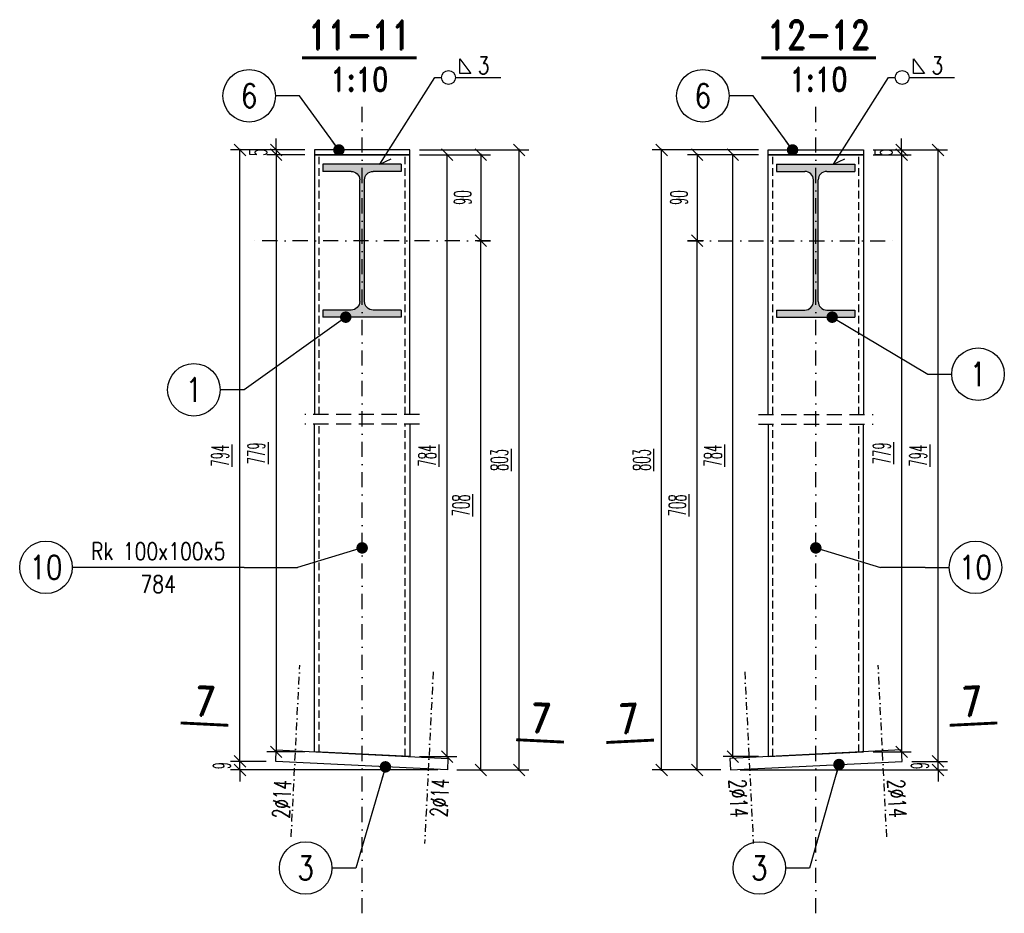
# Model space of a CAD drawing. Header units: millimetres. Extents: x -228255 to 14536, y -140109 to 119945.
# Tile 47 of 123: x -183266 to -182235, y 55519 to 56454. Entities that reach past the tile are written whole.
import ezdxf
from ezdxf.enums import TextEntityAlignment as Align

# ---------------------------------------------------------------- set-up
doc = ezdxf.new("R2010")
doc.units = ezdxf.units.MM
doc.header["$LTSCALE"] = 2.5
for name, pattern in [('DASHDOT', [25.4, 12.7, -6.35, 0, -6.35]), ('DASHDOT2', [12.7, 6.35, -3.175, 0, -3.175]), ('DASHED', [19.05, 12.7, -6.35]), ('DASHED2', [9.525, 6.35, -3.175])]:
    doc.linetypes.add(name, pattern=pattern)
for name, color, linetype in [('Gruba', 6, 'Continuous'), ('Opisy_stal', 7, 'Continuous'), ('Osie', 134, 'DASHDOT'), ('Osie_laczniki', 157, 'DASHDOT2'), ('Przerywana', 5, 'DASHED'), ('stal', 4, 'Continuous'), ('Stal_nw', 181, 'DASHED2'), ('Stal_przekroj', 1, 'Continuous'), ('Tekst', 31, 'Continuous'), ('Wymiary', 86, 'Continuous')]:
    doc.layers.add(name, color=color, linetype=linetype)
doc.styles.get("Standard").update_dxf_attribs({"font": 'romans.shx', "width": 0.65})
doc.styles.add('style1', font='romand.shx', dxfattribs={"width": 0.8})
doc.styles.add('style3', font='romans.shx', dxfattribs={"width": 0.5})
doc.dimstyles.new('Skala_10', dxfattribs={"dimtxt": 18, "dimasz": 12, "dimexe": 10, "dimexo": 10, "dimgap": 10, "dimtad": 1, "dimdec": 0, "dimdsep": 46, "dimtxsty": 'style3', "dimblk": 'OBLIQUE', "dimcen": 0, "dimdle": 1, "dimclrd": 256, "dimclre": 256, "dimclrt": 31, "dimadec": 1, "dimazin": 0, "dimtfac": 1, "dimtdec": 0, "dimtix": 1, "dimtmove": 2, "dimatfit": 0, "dimldrblk": 'DOT', "dimfxl": 1, "dimtolj": 1, "dimtzin": 0, "dimlwd": -1, "dimlwe": -1, "dimarcsym": 0})
doc.dimstyles.new('Skala_10$7', dxfattribs={"dimscale": 0, "dimtxt": 18, "dimasz": 12, "dimexe": 10, "dimexo": 15, "dimgap": 5, "dimtad": 1, "dimdec": 0, "dimrnd": 0.5, "dimzin": 9, "dimdsep": 46, "dimtxsty": 'Standard', "dimblk1": 'OBLIQUE', "dimblk2": 'OBLIQUE', "dimsah": 1, "dimcen": 10, "dimdle": 10, "dimclrt": 31, "dimadec": 0, "dimazin": 0, "dimtfac": 1, "dimtdec": 0, "dimtmove": 2, "dimatfit": 3, "dimldrblk": 'DOT', "dimfxl": 1, "dimtolj": 1, "dimtzin": 9, "dimarcsym": 0})

# ---------------------------------------------------------------- blocks, each defined once
blk = doc.blocks.new('I160PE')
for p, q in [((-41, 160), (41, 160)), ((-41, 160), (-41, 152.6)), ((41, 160), (41, 152.6)), ((-41, 152.6), (-11.5, 152.6)), ((11.5, 152.6), (41, 152.6)), ((-2.5, 16.4), (-2.5, 143.6)), ((2.5, 16.4), (2.5, 143.6)), ((-41, 7.4), (-11.5, 7.4)), ((-41, 7.4), (-41, 0)), ((-41, 0), (41, 0)), ((11.5, 7.4), (41, 7.4)), ((41, 7.4), (41, 0))]:
    blk.add_line(p, q)
for centre, start, end in [((-11.5, 143.6), 0, 90), ((11.5, 143.6), 90, 180), ((-11.5, 16.4), 270, 0), ((11.5, 16.4), 180, 270)]:
    blk.add_arc(centre, 9, start, end)
blk = doc.blocks.new('Pach_obwod_prawa')
at = {"color": 7}
for p, q in [((26.2368, 4.32), (26.2368, 19.44)), ((26.2368, 19.44), (37.7568, 4.32)), ((0, 0), (7.2, 0)), ((21.6, 0), (69.12, 0)), ((37.7568, 4.32), (26.2368, 4.32))]:
    blk.add_line(p, q, dxfattribs=at)
blk.add_circle((14.4, 0), 7.2, dxfattribs=at)
at = {"color": 31, "width": 0.8}
blk.add_attdef('A', (44.9568, 3.6), '', height=18, dxfattribs=at)
blk = doc.blocks.new('_Oblique')
at = {"color": 0, "linetype": 'ByBlock', "lineweight": -2}
blk.add_line((-0.5, -0.5), (0.5, 0.5), dxfattribs=at)
blk = doc.blocks.new('Elem_lewy')
at = {"color": 7}
blk.add_line((0, 0), (-25, 0), dxfattribs=at)
blk.add_circle((-52.5, 0), 27.5, dxfattribs=at)
at = {"color": 31, "width": 0.8}
blk.add_attdef('22', text='', height=25, dxfattribs=at).set_placement((-52.5, 0), align=Align.MIDDLE)
blk = doc.blocks.new('*D1307')
at = {"layer": 'Defpoints', "color": 0, "ltscale": 0.5, "transparency": 16777216}
for p in [(-183035.1, 55677.6), (-182997.7, 55677.6), (-182817.9, 55668.6)]:
    blk.add_point(p, dxfattribs=at)
at = {"layer": 'Wymiary', "ltscale": 0.5, "transparency": 16777216}
for p, q in [((-183035.1, 55677.6), (-183035.1, 55689.6)), ((-183007.7, 55677.6), (-183045.1, 55677.6)), ((-183035.1, 55668.6), (-183035.1, 55677.6)), ((-182827.9, 55668.6), (-183045.1, 55668.6)), ((-183035.1, 55668.6), (-183035.1, 55656.6))]:
    blk.add_line(p, q, dxfattribs=at)
at = {"layer": 'Wymiary', "ltscale": 0.5, "transparency": 16777216, "xscale": 12, "yscale": 12, "zscale": 12}
for p, rotation in [((-183035.1, 55677.6), 270), ((-183035.1, 55668.6), 90)]:
    blk.add_blockref('_Oblique', p, dxfattribs=dict(at, rotation=rotation))
at = {"layer": 'Wymiary', "color": 31, "ltscale": 0.5, "transparency": 16777216, "insert": (-183054.1, 55673.1), "char_height": 18, "attachment_point": 5, "rotation": 90, "style": 'style3'}
blk.add_mtext('\\A1;9', dxfattribs=at)
blk = doc.blocks.new('_Dot')
at = {"color": 0, "linetype": 'ByBlock', "lineweight": -2}
blk.add_line((-0.5, 0), (-1, 0), dxfattribs=at)
at = {"color": 0, "linetype": 'ByBlock', "const_width": 0.5}
blk.add_lwpolyline([(-0.25, 0, 1), (0.25, 0, 1)], format="xyb", close=True, dxfattribs=at)
blk = doc.blocks.new('*D1308')
at = {"layer": 'Defpoints', "color": 0, "ltscale": 0.5, "transparency": 16777216}
for p in [(-183035.1, 56317.6), (-182957.2, 56317.6), (-182997.7, 55677.6)]:
    blk.add_point(p, dxfattribs=at)
at = {"layer": 'Wymiary', "ltscale": 0.5, "transparency": 16777216}
for p, q in [((-182967.2, 56317.6), (-183045.1, 56317.6)), ((-183035.1, 55676.6), (-183035.1, 56318.6)), ((-183007.7, 55677.6), (-183045.1, 55677.6))]:
    blk.add_line(p, q, dxfattribs=at)
at = {"layer": 'Wymiary', "ltscale": 0.5, "transparency": 16777216, "xscale": 12, "yscale": 12, "zscale": 12}
for p, rotation in [((-183035.1, 56317.6), 90), ((-183035.1, 55677.6), 270)]:
    blk.add_blockref('_Oblique', p, dxfattribs=dict(at, rotation=rotation))
at = {"layer": 'Wymiary', "color": 31, "ltscale": 0.5, "transparency": 16777216, "insert": (-183055.9, 55997.6), "char_height": 18, "attachment_point": 5, "rotation": 90, "style": 'style3'}
blk.add_mtext('\\A1;\\L794', dxfattribs=at)
blk = doc.blocks.new('*D1309')
at = {"layer": 'Defpoints', "color": 0, "ltscale": 0.5, "transparency": 16777216}
for p in [(-182957.2, 56312.6), (-182997.1, 55687.6), (-182957.2, 55687.6)]:
    blk.add_point(p, dxfattribs=at)
at = {"layer": 'Wymiary', "ltscale": 0.5, "transparency": 16777216}
for p, q in [((-182967.2, 56312.6), (-183007.1, 56312.6)), ((-182997.1, 56313.6), (-182997.1, 55686.6)), ((-182967.2, 55687.6), (-183007.1, 55687.6))]:
    blk.add_line(p, q, dxfattribs=at)
at = {"layer": 'Wymiary', "ltscale": 0.5, "transparency": 16777216, "xscale": 12, "yscale": 12, "zscale": 12}
for p, rotation in [((-182997.1, 56312.6), 90), ((-182997.1, 55687.6), 270)]:
    blk.add_blockref('_Oblique', p, dxfattribs=dict(at, rotation=rotation))
at = {"layer": 'Wymiary', "color": 31, "ltscale": 0.5, "transparency": 16777216, "insert": (-183017.9, 56000.1), "char_height": 18, "attachment_point": 5, "rotation": 90, "style": 'style3'}
blk.add_mtext('\\A1;\\L779', dxfattribs=at)
blk = doc.blocks.new('*D1310')
at = {"layer": 'Defpoints', "color": 0, "ltscale": 0.5, "transparency": 16777216}
for p in [(-182997.1, 56312.6), (-182957.2, 56317.6), (-182957.2, 56312.6)]:
    blk.add_point(p, dxfattribs=at)
at = {"layer": 'Wymiary', "ltscale": 0.5, "transparency": 16777216}
for p, q in [((-182997.1, 56317.6), (-182997.1, 56329.6)), ((-182967.2, 56317.6), (-183007.1, 56317.6)), ((-182967.2, 56312.6), (-183007.1, 56312.6)), ((-182997.1, 56317.6), (-182997.1, 56312.6)), ((-182997.1, 56312.6), (-182997.1, 56300.6))]:
    blk.add_line(p, q, dxfattribs=at)
at = {"layer": 'Wymiary', "ltscale": 0.5, "transparency": 16777216, "xscale": 12, "yscale": 12, "zscale": 12}
for p, rotation in [((-182997.1, 56317.6), 270), ((-182997.1, 56312.6), 90)]:
    blk.add_blockref('_Oblique', p, dxfattribs=dict(at, rotation=rotation))
at = {"layer": 'Wymiary', "color": 31, "ltscale": 0.5, "transparency": 16777216, "insert": (-183016.1, 56315.1), "char_height": 18, "attachment_point": 5, "rotation": 90, "style": 'style3'}
blk.add_mtext('\\A1;5', dxfattribs=at)
blk = doc.blocks.new('Op_el_lewy')
at = {"color": 7}
blk.add_line((0, 0), (-180, 0), dxfattribs=at)
blk.add_circle((-207.5, 0), 27.5, dxfattribs=at)
at = {"color": 31, "width": 0.8}
for tag, p in [('ZK_120X120X5', (-90, 7.875)), ('1000', (-90, -26.649))]:
    blk.add_attdef(tag, text='', height=18, dxfattribs=at).set_placement(p, align=Align.CENTER)
blk.add_attdef('22', text='', height=25, dxfattribs=at).set_placement((-207.5, 0), align=Align.MIDDLE)
blk = doc.blocks.new('*D1324')
at = {"layer": 'Defpoints', "color": 0, "ltscale": 0.5, "transparency": 16777216}
for p in [(-182857.2, 56312.6), (-182818.2, 56312.6), (-182857.2, 55682.6)]:
    blk.add_point(p, dxfattribs=at)
at = {"layer": 'Wymiary', "ltscale": 0.5, "transparency": 16777216}
for p, q in [((-182847.2, 56312.6), (-182808.2, 56312.6)), ((-182818.2, 55681.6), (-182818.2, 56313.6)), ((-182847.2, 55682.6), (-182808.2, 55682.6))]:
    blk.add_line(p, q, dxfattribs=at)
at = {"layer": 'Wymiary', "ltscale": 0.5, "transparency": 16777216, "xscale": 12, "yscale": 12, "zscale": 12}
for p, rotation in [((-182818.2, 56312.6), 90), ((-182818.2, 55682.6), 270)]:
    blk.add_blockref('_Oblique', p, dxfattribs=dict(at, rotation=rotation))
at = {"layer": 'Wymiary', "color": 31, "ltscale": 0.5, "transparency": 16777216, "insert": (-182839, 55997.6), "char_height": 18, "attachment_point": 5, "rotation": 90, "style": 'style3'}
blk.add_mtext('\\A1;\\L784', dxfattribs=at)
blk = doc.blocks.new('*D1281')
at = {"layer": 'Defpoints', "color": 0, "ltscale": 0.5, "transparency": 16777216}
for p in [(-182857.2, 56317.6), (-182742.7, 56317.6), (-182817.9, 55668.6)]:
    blk.add_point(p, dxfattribs=at)
at = {"layer": 'Wymiary', "ltscale": 0.5, "transparency": 16777216}
for p, q in [((-182847.2, 56317.6), (-182732.7, 56317.6)), ((-182742.7, 55667.6), (-182742.7, 56318.6)), ((-182807.9, 55668.6), (-182732.7, 55668.6))]:
    blk.add_line(p, q, dxfattribs=at)
at = {"layer": 'Wymiary', "ltscale": 0.5, "transparency": 16777216, "xscale": 12, "yscale": 12, "zscale": 12}
for p, rotation in [((-182742.7, 56317.6), 90), ((-182742.7, 55668.6), 270)]:
    blk.add_blockref('_Oblique', p, dxfattribs=dict(at, rotation=rotation))
at = {"layer": 'Wymiary', "color": 31, "ltscale": 0.5, "transparency": 16777216, "insert": (-182763.5, 55993.1), "char_height": 18, "attachment_point": 5, "rotation": 90, "style": 'style3'}
blk.add_mtext('\\A1;\\L803', dxfattribs=at)
blk = doc.blocks.new('*D1282')
at = {"layer": 'Defpoints', "color": 0, "ltscale": 0.5, "transparency": 16777216}
for p in [(-182796.5, 56222.6), (-182782.9, 56222.6), (-182817.9, 55668.6)]:
    blk.add_point(p, dxfattribs=at)
at = {"layer": 'Wymiary', "ltscale": 0.5, "transparency": 16777216}
for p, q in [((-182786.5, 56222.6), (-182772.9, 56222.6)), ((-182782.9, 55667.6), (-182782.9, 56223.6)), ((-182807.9, 55668.6), (-182772.9, 55668.6))]:
    blk.add_line(p, q, dxfattribs=at)
at = {"layer": 'Wymiary', "ltscale": 0.5, "transparency": 16777216, "xscale": 12, "yscale": 12, "zscale": 12}
for p, rotation in [((-182782.9, 56222.6), 90), ((-182782.9, 55668.6), 270)]:
    blk.add_blockref('_Oblique', p, dxfattribs=dict(at, rotation=rotation))
at = {"layer": 'Wymiary', "color": 31, "ltscale": 0.5, "transparency": 16777216, "insert": (-182803.7, 55945.6), "char_height": 18, "attachment_point": 5, "rotation": 90, "style": 'style3'}
blk.add_mtext('\\A1;\\L708', dxfattribs=at)
blk = doc.blocks.new('*D1283')
at = {"layer": 'Defpoints', "color": 0, "ltscale": 0.5, "transparency": 16777216}
for p in [(-182857.2, 56312.6), (-182796.5, 56222.6), (-182782.9, 56222.6)]:
    blk.add_point(p, dxfattribs=at)
at = {"layer": 'Wymiary', "ltscale": 0.5, "transparency": 16777216}
for p, q in [((-182847.2, 56312.6), (-182772.9, 56312.6)), ((-182782.9, 56313.6), (-182782.9, 56221.6)), ((-182786.5, 56222.6), (-182772.9, 56222.6))]:
    blk.add_line(p, q, dxfattribs=at)
at = {"layer": 'Wymiary', "ltscale": 0.5, "transparency": 16777216, "xscale": 12, "yscale": 12, "zscale": 12}
for p, rotation in [((-182782.9, 56312.6), 90), ((-182782.9, 56222.6), 270)]:
    blk.add_blockref('_Oblique', p, dxfattribs=dict(at, rotation=rotation))
at = {"layer": 'Wymiary', "color": 31, "ltscale": 0.5, "transparency": 16777216, "insert": (-182801.9, 56267.6), "char_height": 18, "attachment_point": 5, "rotation": 90, "style": 'style3'}
blk.add_mtext('\\A1;90', dxfattribs=at)
blk = doc.blocks.new('*D1284')
at = {"layer": 'Defpoints', "color": 0, "ltscale": 0.5, "transparency": 16777216}
for p in [(-182341.7, 55677.6), (-182304.2, 55677.6), (-182521.5, 55668.6)]:
    blk.add_point(p, dxfattribs=at)
at = {"layer": 'Wymiary', "ltscale": 0.5, "transparency": 16777216}
for p, q in [((-182304.2, 55677.6), (-182304.2, 55689.6)), ((-182331.7, 55677.6), (-182294.2, 55677.6)), ((-182304.2, 55668.6), (-182304.2, 55677.6)), ((-182511.5, 55668.6), (-182294.2, 55668.6)), ((-182304.2, 55668.6), (-182304.2, 55656.6))]:
    blk.add_line(p, q, dxfattribs=at)
at = {"layer": 'Wymiary', "ltscale": 0.5, "transparency": 16777216, "xscale": 12, "yscale": 12, "zscale": 12}
for p, rotation in [((-182304.2, 55677.6), 270), ((-182304.2, 55668.6), 90)]:
    blk.add_blockref('_Oblique', p, dxfattribs=dict(at, rotation=rotation))
at = {"layer": 'Wymiary', "color": 31, "ltscale": 0.5, "transparency": 16777216, "insert": (-182323.2, 55673.1), "char_height": 18, "attachment_point": 5, "rotation": 90, "style": 'style3'}
blk.add_mtext('\\A1;9', dxfattribs=at)
blk = doc.blocks.new('*D1285')
at = {"layer": 'Defpoints', "color": 0, "ltscale": 0.5, "transparency": 16777216}
for p in [(-182382.2, 56317.6), (-182304.2, 56317.6), (-182341.7, 55677.6)]:
    blk.add_point(p, dxfattribs=at)
at = {"layer": 'Wymiary', "ltscale": 0.5, "transparency": 16777216}
for p, q in [((-182372.2, 56317.6), (-182294.2, 56317.6)), ((-182304.2, 55676.6), (-182304.2, 56318.6)), ((-182331.7, 55677.6), (-182294.2, 55677.6))]:
    blk.add_line(p, q, dxfattribs=at)
at = {"layer": 'Wymiary', "ltscale": 0.5, "transparency": 16777216, "xscale": 12, "yscale": 12, "zscale": 12}
for p, rotation in [((-182304.2, 56317.6), 90), ((-182304.2, 55677.6), 270)]:
    blk.add_blockref('_Oblique', p, dxfattribs=dict(at, rotation=rotation))
at = {"layer": 'Wymiary', "color": 31, "ltscale": 0.5, "transparency": 16777216, "insert": (-182325, 55997.6), "char_height": 18, "attachment_point": 5, "rotation": 90, "style": 'style3'}
blk.add_mtext('\\A1;\\L794', dxfattribs=at)
blk = doc.blocks.new('*D1286')
at = {"layer": 'Defpoints', "color": 0, "ltscale": 0.5, "transparency": 16777216}
for p in [(-182382.2, 56312.6), (-182382.2, 55687.6), (-182342.3, 55687.6)]:
    blk.add_point(p, dxfattribs=at)
at = {"layer": 'Wymiary', "ltscale": 0.5, "transparency": 16777216}
for p, q in [((-182372.2, 56312.6), (-182332.3, 56312.6)), ((-182342.3, 56313.6), (-182342.3, 55686.6)), ((-182372.2, 55687.6), (-182332.3, 55687.6))]:
    blk.add_line(p, q, dxfattribs=at)
at = {"layer": 'Wymiary', "ltscale": 0.5, "transparency": 16777216, "xscale": 12, "yscale": 12, "zscale": 12}
for p, rotation in [((-182342.3, 56312.6), 90), ((-182342.3, 55687.6), 270)]:
    blk.add_blockref('_Oblique', p, dxfattribs=dict(at, rotation=rotation))
at = {"layer": 'Wymiary', "color": 31, "ltscale": 0.5, "transparency": 16777216, "insert": (-182363.1, 56000.1), "char_height": 18, "attachment_point": 5, "rotation": 90, "style": 'style3'}
blk.add_mtext('\\A1;\\L779', dxfattribs=at)
blk = doc.blocks.new('*D1287')
at = {"layer": 'Defpoints', "color": 0, "ltscale": 0.5, "transparency": 16777216}
for p in [(-182382.2, 56317.6), (-182382.2, 56312.6), (-182342.3, 56312.6)]:
    blk.add_point(p, dxfattribs=at)
at = {"layer": 'Wymiary', "ltscale": 0.5, "transparency": 16777216}
for p, q in [((-182342.3, 56317.6), (-182342.3, 56329.6)), ((-182372.2, 56317.6), (-182332.3, 56317.6)), ((-182372.2, 56312.6), (-182332.3, 56312.6)), ((-182342.3, 56317.6), (-182342.3, 56312.6)), ((-182342.3, 56312.6), (-182342.3, 56300.6))]:
    blk.add_line(p, q, dxfattribs=at)
at = {"layer": 'Wymiary', "ltscale": 0.5, "transparency": 16777216, "xscale": 12, "yscale": 12, "zscale": 12}
for p, rotation in [((-182342.3, 56317.6), 270), ((-182342.3, 56312.6), 90)]:
    blk.add_blockref('_Oblique', p, dxfattribs=dict(at, rotation=rotation))
at = {"layer": 'Wymiary', "color": 31, "ltscale": 0.5, "transparency": 16777216, "insert": (-182361.3, 56315.1), "char_height": 18, "attachment_point": 5, "rotation": 90, "style": 'style3'}
blk.add_mtext('\\A1;5', dxfattribs=at)
blk = doc.blocks.new('*D1288')
at = {"layer": 'Defpoints', "color": 0, "ltscale": 0.5, "transparency": 16777216}
for p in [(-182519.1, 56312.6), (-182482.2, 56312.6), (-182482.2, 55682.6)]:
    blk.add_point(p, dxfattribs=at)
at = {"layer": 'Wymiary', "ltscale": 0.5, "transparency": 16777216}
for p, q in [((-182492.2, 56312.6), (-182529.1, 56312.6)), ((-182519.1, 55681.6), (-182519.1, 56313.6)), ((-182492.2, 55682.6), (-182529.1, 55682.6))]:
    blk.add_line(p, q, dxfattribs=at)
at = {"layer": 'Wymiary', "ltscale": 0.5, "transparency": 16777216, "xscale": 12, "yscale": 12, "zscale": 12}
for p, rotation in [((-182519.1, 56312.6), 90), ((-182519.1, 55682.6), 270)]:
    blk.add_blockref('_Oblique', p, dxfattribs=dict(at, rotation=rotation))
at = {"layer": 'Wymiary', "color": 31, "ltscale": 0.5, "transparency": 16777216, "insert": (-182539.9, 55997.6), "char_height": 18, "attachment_point": 5, "rotation": 90, "style": 'style3'}
blk.add_mtext('\\A1;\\L784', dxfattribs=at)
blk = doc.blocks.new('*D1289')
at = {"layer": 'Defpoints', "color": 0, "ltscale": 0.5, "transparency": 16777216}
for p in [(-182593.6, 56317.6), (-182482.2, 56317.6), (-182521.5, 55668.6)]:
    blk.add_point(p, dxfattribs=at)
at = {"layer": 'Wymiary', "ltscale": 0.5, "transparency": 16777216}
for p, q in [((-182492.2, 56317.6), (-182603.6, 56317.6)), ((-182593.6, 55667.6), (-182593.6, 56318.6)), ((-182531.5, 55668.6), (-182603.6, 55668.6))]:
    blk.add_line(p, q, dxfattribs=at)
at = {"layer": 'Wymiary', "ltscale": 0.5, "transparency": 16777216, "xscale": 12, "yscale": 12, "zscale": 12}
for p, rotation in [((-182593.6, 56317.6), 90), ((-182593.6, 55668.6), 270)]:
    blk.add_blockref('_Oblique', p, dxfattribs=dict(at, rotation=rotation))
at = {"layer": 'Wymiary', "color": 31, "ltscale": 0.5, "transparency": 16777216, "insert": (-182614.4, 55993.1), "char_height": 18, "attachment_point": 5, "rotation": 90, "style": 'style3'}
blk.add_mtext('\\A1;\\L803', dxfattribs=at)
blk = doc.blocks.new('*D1290')
at = {"layer": 'Defpoints', "color": 0, "ltscale": 0.5, "transparency": 16777216}
for p in [(-182556.4, 56222.6), (-182539.9, 56222.6), (-182521.5, 55668.6)]:
    blk.add_point(p, dxfattribs=at)
at = {"layer": 'Wymiary', "ltscale": 0.5, "transparency": 16777216}
for p, q in [((-182549.9, 56222.6), (-182566.4, 56222.6)), ((-182556.4, 55667.6), (-182556.4, 56223.6)), ((-182531.5, 55668.6), (-182566.4, 55668.6))]:
    blk.add_line(p, q, dxfattribs=at)
at = {"layer": 'Wymiary', "ltscale": 0.5, "transparency": 16777216, "xscale": 12, "yscale": 12, "zscale": 12}
for p, rotation in [((-182556.4, 56222.6), 90), ((-182556.4, 55668.6), 270)]:
    blk.add_blockref('_Oblique', p, dxfattribs=dict(at, rotation=rotation))
at = {"layer": 'Wymiary', "color": 31, "ltscale": 0.5, "transparency": 16777216, "insert": (-182577.2, 55945.6), "char_height": 18, "attachment_point": 5, "rotation": 90, "style": 'style3'}
blk.add_mtext('\\A1;\\L708', dxfattribs=at)
blk = doc.blocks.new('*D1291')
at = {"layer": 'Defpoints', "color": 0, "ltscale": 0.5, "transparency": 16777216}
for p in [(-182482.2, 56312.6), (-182556.4, 56222.6), (-182539.9, 56222.6)]:
    blk.add_point(p, dxfattribs=at)
at = {"layer": 'Wymiary', "ltscale": 0.5, "transparency": 16777216}
for p, q in [((-182492.2, 56312.6), (-182566.4, 56312.6)), ((-182556.4, 56313.6), (-182556.4, 56221.6)), ((-182549.9, 56222.6), (-182566.4, 56222.6))]:
    blk.add_line(p, q, dxfattribs=at)
at = {"layer": 'Wymiary', "ltscale": 0.5, "transparency": 16777216, "xscale": 12, "yscale": 12, "zscale": 12}
for p, rotation in [((-182556.4, 56312.6), 90), ((-182556.4, 56222.6), 270)]:
    blk.add_blockref('_Oblique', p, dxfattribs=dict(at, rotation=rotation))
at = {"layer": 'Wymiary', "color": 31, "ltscale": 0.5, "transparency": 16777216, "insert": (-182575.4, 56267.6), "char_height": 18, "attachment_point": 5, "rotation": 90, "style": 'style3'}
blk.add_mtext('\\A1;90', dxfattribs=at)
blk = doc.blocks.new('Elem_prawy')
at = {"color": 7}
blk.add_line((0, 0), (25, 0), dxfattribs=at)
blk.add_circle((52.5, 0), 27.5, dxfattribs=at)
at = {"color": 31, "width": 0.8}
blk.add_attdef('22', text='', height=25, dxfattribs=at).set_placement((52.5, 0), align=Align.MIDDLE)

msp = doc.modelspace()

# ---------------------------------------------------------------- hatches: boundary and pattern name
at = {"layer": 'Stal_przekroj', "ltscale": 0.5}
h = msp.add_hatch(color=256, dxfattribs=at)
h.dxf.hatch_style = 1
h.paths.add_polyline_path([(-182866.17, 56149.97), (-182895.67, 56149.97, -0.4142136), (-182904.67, 56158.97), (-182904.67, 56286.17, -0.4142136), (-182895.67, 56295.17), (-182866.17, 56295.17), (-182866.17, 56302.57), (-182948.17, 56302.57), (-182948.17, 56295.17), (-182918.67, 56295.17, -0.4142136), (-182909.67, 56286.17), (-182909.67, 56158.97, -0.4142136), (-182918.67, 56149.97), (-182948.17, 56149.97), (-182948.17, 56142.57), (-182866.17, 56142.57)])
h = msp.add_hatch(color=256, dxfattribs=at)
h.dxf.hatch_style = 1
h.paths.add_polyline_path([(-182473.17, 56149.97), (-182443.67, 56149.97, 0.4142136), (-182434.67, 56158.97), (-182434.67, 56286.17, 0.4142136), (-182443.67, 56295.17), (-182473.17, 56295.17), (-182473.17, 56302.57), (-182391.17, 56302.57), (-182391.17, 56295.17), (-182420.67, 56295.17, 0.4142136), (-182429.67, 56286.17), (-182429.67, 56158.97, 0.4142136), (-182420.67, 56149.97), (-182391.17, 56149.97), (-182391.17, 56142.57), (-182473.17, 56142.57)])

# ---------------------------------------------------------------- linework, layer by layer
at = {"layer": 'Gruba', "const_width": 3}
for points in [[(-182970.06, 56414.03), (-182850.06, 56414.03)], [(-182369.29, 56414.03), (-182489.29, 56414.03)], [(-183097.31, 55717.85), (-183047.37, 55715.35)], [(-182242.03, 55717.85), (-182291.97, 55715.35)], [(-182745.91, 55700.28), (-182695.97, 55697.78)], [(-182601.58, 55699.87), (-182651.52, 55697.37)]]:
    msp.add_lwpolyline(points, dxfattribs=at)
at = {"layer": 'Opisy_stal', "ltscale": 0.5}
for p, q in [((-182888.53, 56302.57), (-182831.15, 56393.42)), ((-182413.53, 56302.57), (-182356.15, 56393.42)), ((-182888.53, 56302.57), (-182876.65, 56308.3)), ((-182413.53, 56302.57), (-182401.65, 56308.3)), ((-183030.73, 55880.69), (-182974.85, 55880.69)), ((-182317.54, 55880.69), (-182364.49, 55880.69))]:
    msp.add_line(p, q, dxfattribs=at)
at = {"layer": 'Osie', "ltscale": 0.5}
for p, q in [((-182907.17, 55518.58), (-182907.17, 56365.26)), ((-182432.17, 55518.58), (-182432.17, 56365.26)), ((-182772.94, 56222.57), (-183027.21, 56222.57)), ((-182566.4, 56222.57), (-182348.37, 56222.57))]:
    msp.add_line(p, q, dxfattribs=at)
at = {"layer": 'Osie_laczniki', "ltscale": 0.5}
for p, q in [((-182981.47, 55598.68), (-182972.48, 55778.46)), ((-182357.88, 55598.68), (-182366.87, 55778.46)), ((-182832.77, 55771.47), (-182841.75, 55591.7)), ((-182506.58, 55771.47), (-182497.59, 55591.7))]:
    msp.add_line(p, q, dxfattribs=at)
at = {"layer": 'Przerywana', "ltscale": 0.5}
for p, q in [((-182847.17, 56040.61), (-182967.17, 56040.61)), ((-182492.17, 56040.61), (-182372.17, 56040.61)), ((-182847.17, 56030.61), (-182967.17, 56030.61)), ((-182492.17, 56030.61), (-182372.17, 56030.61))]:
    msp.add_line(p, q, dxfattribs=at)
at = {"layer": 'stal', "ltscale": 0.5}
for points in [[(-182957.17, 56312.57), (-182857.17, 56312.57), (-182857.17, 56317.57), (-182957.17, 56317.57)], [(-182382.17, 56312.57), (-182482.17, 56312.57), (-182482.17, 56317.57), (-182382.17, 56317.57)], [(-182817.88, 55668.6), (-182997.66, 55677.59), (-182997.06, 55689.57), (-182817.29, 55680.59)], [(-182521.46, 55668.6), (-182341.69, 55677.59), (-182342.29, 55689.57), (-182522.06, 55680.59)]]:
    msp.add_lwpolyline(points, close=True, dxfattribs=at)
for points in [[(-182857.17, 56040.61), (-182857.17, 56312.57), (-182957.17, 56312.57), (-182957.17, 56040.61)], [(-182482.17, 56040.61), (-182482.17, 56312.57), (-182382.17, 56312.57), (-182382.17, 56040.61)], [(-182857.17, 56030.61), (-182857.17, 55682.58), (-182957.17, 55687.58), (-182957.17, 56030.61)], [(-182482.17, 56030.61), (-182482.17, 55682.58), (-182382.17, 55687.58), (-182382.17, 56030.61)]]:
    msp.add_lwpolyline(points, dxfattribs=at)
at = {"layer": 'Stal_nw', "ltscale": 0.5}
for p, q in [((-182952.17, 56040.61), (-182952.17, 56312.57)), ((-182862.17, 56040.61), (-182862.17, 56312.57)), ((-182477.17, 56040.61), (-182477.17, 56312.57)), ((-182387.17, 56040.61), (-182387.17, 56312.57)), ((-182952.17, 55687.33), (-182952.17, 56030.61)), ((-182862.17, 55682.83), (-182862.17, 56030.61)), ((-182477.17, 55682.83), (-182477.17, 56030.61)), ((-182387.17, 55687.33), (-182387.17, 56030.61))]:
    msp.add_line(p, q, dxfattribs=at)

# ---------------------------------------------------------------- block references
at = {"layer": 'Opisy_stal', "ltscale": 0.5}
for name, p, values in [('Pach_obwod_prawa', (-182831.15, 56393.42), {'A': '3'}), ('Pach_obwod_prawa', (-182356.15, 56393.42), {'A': '3'}), ('Elem_lewy', (-182972.91, 56374.3), {'22': '6'}), ('Elem_lewy', (-182497.91, 56374.3), {'22': '6'}), ('Elem_prawy', (-182314.8, 56082.86), {'22': '1'}), ('Elem_lewy', (-183030.82, 56066.6), {'22': '1'}), ('Op_el_lewy', (-183030.73, 55880.69), {'1000': '784', '22': '10', 'ZK_120X120X5': 'Rk 100x100x5'}), ('Elem_prawy', (-182317.54, 55880.69), {'22': '10'}), ('Elem_lewy', (-182913.82, 55565.96), {'22': '3'}), ('Elem_lewy', (-182438.82, 55565.96), {'22': '3'})]:
    msp.add_blockref(name, p, dxfattribs=at).add_auto_attribs(values)
at = {"layer": 'Stal_przekroj', "ltscale": 0.5, "xscale": -1}
msp.add_blockref('I160PE', (-182907.17, 56142.57), dxfattribs=at)
at = {"layer": 'Stal_przekroj', "ltscale": 0.5}
msp.add_blockref('I160PE', (-182432.17, 56142.57), dxfattribs=at)

# ---------------------------------------------------------------- texts
at = {"layer": 'Gruba', "style": 'style1', "width": 0.8}
for s, p in [('12-12', (-182429.29, 56414.03)), ('11-11', (-182910.06, 56414.03))]:
    msp.add_text(s, height=30, dxfattribs=at).set_placement(p, align=Align.BOTTOM_CENTER)
for p in [(-182910.06, 56404.03), (-182429.29, 56404.03)]:
    msp.add_text('1:10', height=25, dxfattribs=at).set_placement(p, align=Align.TOP_CENTER)
for rotation, p in [(357.13759, (-183072.34, 55716.6)), (2.86241, (-182267, 55716.6)), (357.13759, (-182720.94, 55699.03)), (2.86241, (-182626.55, 55698.62))]:
    msp.add_text('7', height=30, rotation=rotation, dxfattribs=at).set_placement(p, align=Align.BOTTOM_CENTER)
at = {"layer": 'Tekst', "ltscale": 0.5, "width": 0.65}
for rotation, p in [(87.13759, (-182983.23, 55617.58)), (87.13759, (-182818.1, 55619.05)), (272.86241, (-182523.28, 55658.54)), (272.86241, (-182357.16, 55658.37))]:
    msp.add_text('2%%C14', height=18, rotation=rotation, dxfattribs=at).set_placement(p)

# ---------------------------------------------------------------- dimensions: what is measured, and where the dimension line sits
at = {"layer": 'Wymiary', "ltscale": 0.5}
for base, p1, p2, text, picture, middle in [((-183035.1, 56317.57), (-182997.66, 55677.59), (-182957.17, 56317.57), '%%u794', '*D1308', (-183055.9, 55997.58)), ((-182742.72, 56317.57), (-182817.88, 55668.6), (-182857.17, 56317.57), '%%u803', '*D1281', (-182763.52, 55993.09)), ((-182593.62, 56317.57), (-182521.46, 55668.6), (-182482.17, 56317.57), '%%u803', '*D1289', (-182614.42, 55993.09)), ((-182304.25, 56317.57), (-182341.69, 55677.59), (-182382.17, 56317.57), '%%u794', '*D1285', (-182325.05, 55997.58)), ((-182997.05, 55687.58), (-182957.17, 56312.57), (-182957.17, 55687.58), '%%u779', '*D1309', (-183017.85, 56000.08)), ((-182818.25, 56312.57), (-182857.17, 55682.58), (-182857.17, 56312.57), '%%u784', '*D1324', (-182839.05, 55997.58)), ((-182519.1, 56312.57), (-182482.17, 55682.58), (-182482.17, 56312.57), '%%u784', '*D1288', (-182539.9, 55997.58)), ((-182342.29, 55687.58), (-182382.17, 56312.57), (-182382.17, 55687.58), '%%u779', '*D1286', (-182363.09, 56000.08)), ((-182782.94, 56222.57), (-182817.88, 55668.6), (-182796.49, 56222.57), '%%u708', '*D1282', (-182803.74, 55945.59)), ((-182556.4, 56222.57), (-182521.46, 55668.6), (-182539.85, 56222.57), '%%u708', '*D1290', (-182577.2, 55945.59))]:
    dim = msp.add_linear_dim(base=base, p1=p1, p2=p2, angle=90, text=text, dimstyle='Skala_10', dxfattribs=at)
    dim.commit()
    dim.dimension.update_dxf_attribs({"geometry": picture, "text_midpoint": middle})
for base, p1, p2, picture, middle in [((-182997.05, 56312.57), (-182957.17, 56317.57), (-182957.17, 56312.57), '*D1310', (-183016.05, 56315.07)), ((-182342.29, 56312.57), (-182382.17, 56317.57), (-182382.17, 56312.57), '*D1287', (-182361.29, 56315.07)), ((-182782.94, 56222.57), (-182857.17, 56312.57), (-182796.49, 56222.57), '*D1283', (-182801.94, 56267.57)), ((-182556.4, 56222.57), (-182482.17, 56312.57), (-182539.85, 56222.57), '*D1291', (-182575.4, 56267.57)), ((-183035.1, 55677.59), (-182817.88, 55668.6), (-182997.66, 55677.59), '*D1307', (-183054.1, 55673.09)), ((-182304.25, 55677.59), (-182521.46, 55668.6), (-182341.69, 55677.59), '*D1284', (-182323.25, 55673.09))]:
    dim = msp.add_linear_dim(base=base, p1=p1, p2=p2, angle=90, dimstyle='Skala_10', dxfattribs=at)
    dim.commit()
    dim.dimension.update_dxf_attribs({"geometry": picture, "text_midpoint": middle})

# ---------------------------------------------------------------- leaders
at = {"layer": 'Opisy_stal', "ltscale": 0.5}
for points, override in [([(-182931.51, 56317.57), (-182972.91, 56374.3)], {"dimscale": 1, "dimtad": 0}), ([(-182456.51, 56317.57), (-182497.91, 56374.3)], {"dimscale": 1, "dimtad": 0}), ([(-182924.34, 56142.57), (-183030.82, 56066.6)], {"dimscale": 1, "dimgap": 9, "dimtad": 0}), ([(-182415.01, 56142.57), (-182314.8, 56082.86)], {"dimscale": 1, "dimgap": 9, "dimtad": 0}), ([(-182907.17, 55901.06), (-182974.85, 55880.69)], {"dimscale": 1, "dimtad": 0}), ([(-182432.17, 55901.06), (-182364.49, 55880.69)], {"dimscale": 1, "dimtad": 0}), ([(-182882.79, 55671.85), (-182913.82, 55565.96)], {"dimscale": 1, "dimtad": 0}), ([(-182407.92, 55674.28), (-182438.82, 55565.96)], {"dimscale": 1, "dimtad": 0})]:
    msp.add_leader(points, dimstyle='Skala_10$7', override=override, dxfattribs=at)

doc.saveas('drawing.dxf')
